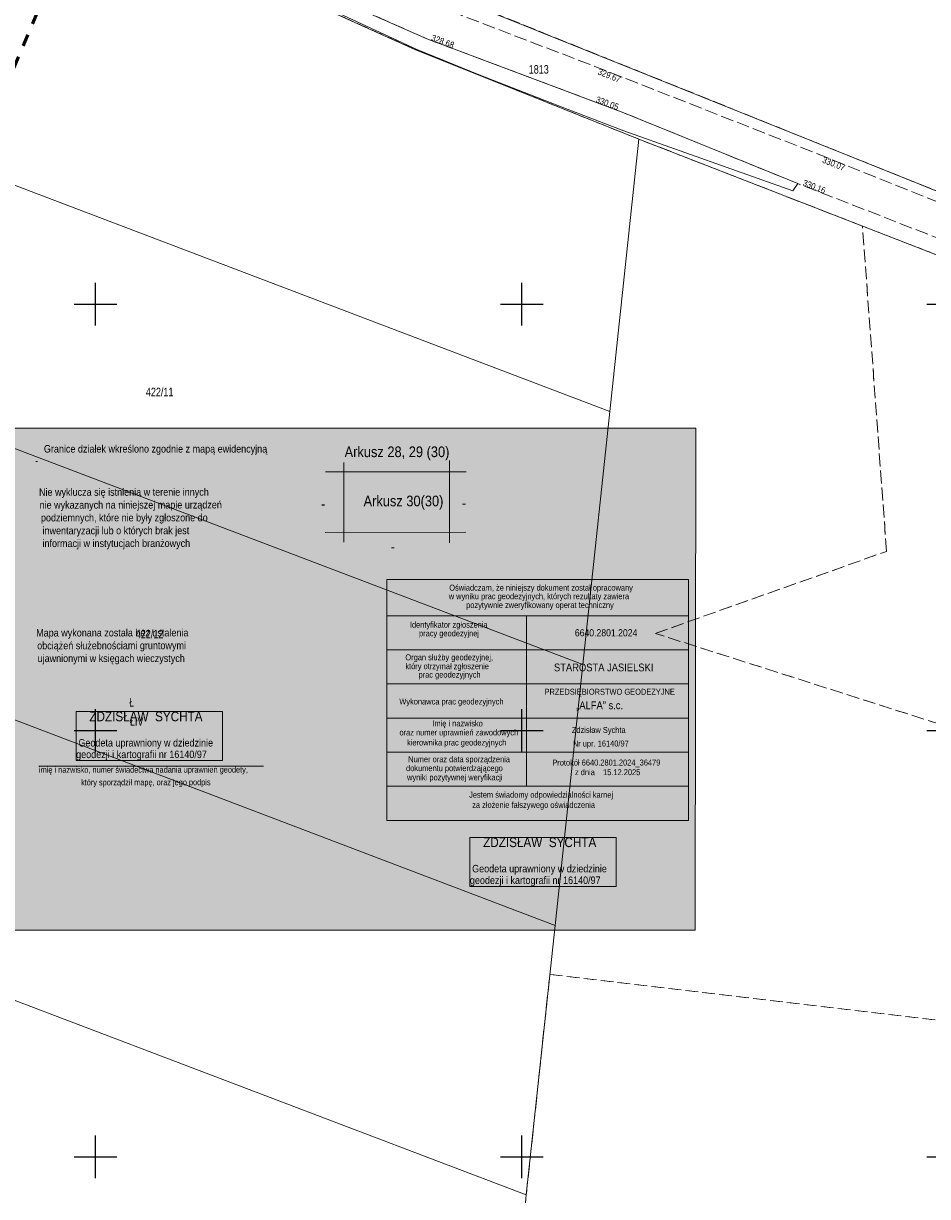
# Model space of a CAD drawing. Header units: metres. Extents: x 7523615 to 7533948, y 5492686 to 5502120.
# Tile 165 of 256: x 7531392 to 7531498, y 5496395 to 5496533. Entities that reach past the tile are written whole.
import ezdxf
from ezdxf.enums import TextEntityAlignment as Align

# ---------------------------------------------------------------- set-up
doc = ezdxf.new("R2010")
doc.units = ezdxf.units.M
for name, pattern in [('1.4_1.4', [2.8, 1.4, -1.4]), ('1.5_0.5', [2, 1.5, -0.5]), ('219-500', [0]), ('egkk-500', [2, 1.5, -0.5]), ('egug-500', [1, 0.5, -0.5])]:
    doc.linetypes.add(name, pattern=pattern)
doc.layers.get('0').update_dxf_attribs({"color": 2, "lineweight": 5})
doc.styles.get("Standard").update_dxf_attribs({"font": 'Working1250', "width": 0.75})

# ---------------------------------------------------------------- blocks, each defined once
blk = doc.blocks.new('203')
at = {"linetype": 'Continuous', "lineweight": 0}
h = blk.add_hatch(color=0, dxfattribs=at)
edge = h.paths.add_edge_path()
edge.add_arc((0, 0), 0.045, 0, 360)
blk = doc.blocks.new('PW01')
at = {"linetype": 'Continuous', "lineweight": 13}
h = blk.add_hatch(color=0, dxfattribs=at)
edge = h.paths.add_edge_path()
edge.add_arc((0, 0), 0.045, 0, 360)
blk = doc.blocks.new('RAMKA500K')
at = {"color": 0}
for p, q in [((197.5, 250), (202.5, 250)), ((200, 247.5), (200, 250)), ((247.5, 250), (252.5, 250)), ((250, 247.5), (250, 250)), ((297.5, 250), (302.5, 250)), ((200, 197.5), (200, 202.5)), ((250, 197.5), (250, 202.5)), ((197.5, 200), (202.5, 200)), ((247.5, 200), (252.5, 200)), ((297.5, 200), (302.5, 200)), ((200, 147.5), (200, 152.5)), ((250, 147.5), (250, 152.5)), ((197.5, 150), (202.5, 150)), ((247.5, 150), (252.5, 150)), ((297.5, 150), (302.5, 150)), ((200, 0), (200, 2.5)), ((250, 0), (250, 2.5)), ((197.5, 0), (202.5, 0)), ((247.5, 0), (252.5, 0)), ((297.5, 0), (302.5, 0))]:
    blk.add_line(p, q, dxfattribs=at)

msp = doc.modelspace()

# ---------------------------------------------------------------- hatches: boundary and pattern name
at = {"layer": 'Pieczątka na wyrysie', "linetype": 'CONTINUOUS', "lineweight": 13}
for points in [[(7531361.4, 5496426.58), (7531361.4, 5496485.48), (7531470.38, 5496485.48), (7531470.33, 5496426.58)], [(7531397.71, 5496446.47), (7531414.89, 5496446.47), (7531414.89, 5496452.23), (7531397.71, 5496452.23)], [(7531443.89, 5496431.71), (7531461.07, 5496431.71), (7531461.07, 5496437.47), (7531443.89, 5496437.47)]]:
    msp.add_hatch(color=0, dxfattribs=at).paths.add_polyline_path(points)

# ---------------------------------------------------------------- linework, layer by layer
at = {"layer": '217-kontur klasyfikacyjny', "color": 7, "linetype": 'egkk-500', "lineweight": 18, "flags": 128}
for points in [[(7531437.46, 5496529.9), (7531396.29, 5496548.47)], [(7531439.03, 5496537.25), (7531522.34, 5496503.76)], [(7531463.73, 5496519.36), (7531437.46, 5496529.9)], [(7531489.94, 5496509.18), (7531463.73, 5496519.36)], [(7531492.77, 5496471.02), (7531489.94, 5496509.18)], [(7531465.65, 5496461.4), (7531492.77, 5496471.02)], [(7531516.21, 5496445.26), (7531465.65, 5496461.4)], [(7531450.51, 5496395.56), (7531453.28, 5496421.4)], [(7531453.28, 5496421.4), (7531526.27, 5496412.76)], [(7531447.02, 5496362.78), (7531450.51, 5496395.56)]]:
    msp.add_lwpolyline(points, dxfattribs=at)
at = {"layer": '218-kontur użytku gruntowego', "color": 7, "linetype": 'egug-500', "lineweight": 18, "flags": 128}
for points in [[(7531437.46, 5496529.9), (7531396.29, 5496548.47)], [(7531439.03, 5496537.25), (7531522.34, 5496503.76)], [(7531463.73, 5496519.36), (7531437.46, 5496529.9)], [(7531489.94, 5496509.18), (7531463.73, 5496519.36)], [(7531492.77, 5496471.02), (7531489.94, 5496509.18)], [(7531489.94, 5496509.18), (7531523.77, 5496496.04)], [(7531465.65, 5496461.4), (7531492.77, 5496471.02)], [(7531516.21, 5496445.26), (7531465.65, 5496461.4)], [(7531450.51, 5496395.56), (7531453.28, 5496421.4)], [(7531453.28, 5496421.4), (7531526.27, 5496412.76)], [(7531447.02, 5496362.78), (7531450.51, 5496395.56)]]:
    msp.add_lwpolyline(points, dxfattribs=at)
at = {"layer": '219-działka ewidencyjna', "color": 3, "linetype": '219-500', "lineweight": 18, "flags": 128}
for points in [[(7531396.29, 5496548.47), (7531437.46, 5496529.9)], [(7531439.03, 5496537.25), (7531522.34, 5496503.76)], [(7531437.46, 5496529.9), (7531463.73, 5496519.36)], [(7531460.32, 5496487.44), (7531358.16, 5496526.27)], [(7531460.32, 5496487.44), (7531463.73, 5496519.36)], [(7531523.77, 5496496.04), (7531463.73, 5496519.36)], [(7531457.15, 5496457.73), (7531358.09, 5496495.39)], [(7531457.15, 5496457.73), (7531460.32, 5496487.44)], [(7531453.89, 5496427.15), (7531358.01, 5496463.6)], [(7531453.89, 5496427.15), (7531457.15, 5496457.73)], [(7531450.51, 5496395.56), (7531357.94, 5496430.75)], [(7531450.51, 5496395.56), (7531453.89, 5496427.15)]]:
    msp.add_lwpolyline(points, dxfattribs=at)
at = {"layer": 'jezdnia', "color": 7, "linetype": '1.5_0.5', "lineweight": 18, "flags": 128}
msp.add_lwpolyline([(7531949.83, 5496313.06), (7531950.51, 5496309.7), (7531942.57, 5496312.34), (7531930.19, 5496317.83), (7531908.35, 5496327.98), (7531883.83, 5496338.77), (7531853.39, 5496352.37), (7531827.65, 5496363.59), (7531785.72, 5496382.37), (7531751.28, 5496397.42), (7531716.69, 5496412.49), (7531686.07, 5496425.5), (7531650.04, 5496441.47), (7531623.52, 5496453.14), (7531599.38, 5496463.71), (7531584.06, 5496470.44), (7531575.03, 5496474.37), (7531552.15, 5496484.97), (7531529.91, 5496494.83), (7531506.59, 5496504.72), (7531482.36, 5496514.16), (7531461.76, 5496522.54), (7531438.85, 5496531.14), (7531425.64, 5496537.01), (7531411.51, 5496543.25), (7531397.65, 5496548.95), (7531385.7, 5496553.89), (7531373.89, 5496558.57), (7531366.44, 5496562.75), (7531358.08, 5496566.84), (7531359.43, 5496569.57), (7531366.97, 5496565.44), (7531376.55, 5496561.82), (7531386.68, 5496557.71), (7531399.81, 5496552.2), (7531413.85, 5496546.55), (7531425.13, 5496541.46), (7531440.73, 5496534.73), (7531458.56, 5496527.9), (7531485.24, 5496517.43), (7531504.85, 5496509.56), (7531532.58, 5496498.03), (7531548.95, 5496490.75), (7531578.29, 5496477.35), (7531585.31, 5496474.02), (7531601.98, 5496467.13), (7531621.68, 5496458.4), (7531651.51, 5496445.09), (7531682.05, 5496431.77), (7531719.17, 5496415.83), (7531749.95, 5496402.24), (7531789.65, 5496385.1), (7531822.59, 5496370.11), (7531866.41, 5496351.13), (7531883.75, 5496343.19), (7531911.14, 5496331.22), (7531928.52, 5496323.19), (7531945.95, 5496315.19)], close=True, dxfattribs=at)
at = {"layer": 'Pieczątka na wyrysie', "color": 7, "linetype": 'CONTINUOUS', "lineweight": 13, "flags": 128}
msp.add_lwpolyline([(7531361.4, 5496426.58), (7531361.4, 5496485.48), (7531470.38, 5496485.48), (7531470.33, 5496426.58)], close=True, dxfattribs=at)
for points in [[(7531429.12, 5496481.46), (7531429.12, 5496472.08)], [(7531441.5, 5496481.66), (7531441.51, 5496472.01)], [(7531443.46, 5496480.36), (7531426.96, 5496480.36)], [(7531443.41, 5496473.26), (7531426.92, 5496473.25)], [(7531393.33, 5496445.81), (7531419.68, 5496445.84)]]:
    msp.add_lwpolyline(points, dxfattribs=at)
at = {"layer": 'Pieczątka na wyrysie', "color": 1, "linetype": 'CONTINUOUS', "lineweight": 13, "flags": 128}
for points in [[(7531434.15, 5496467.71), (7531434.15, 5496439.47)], [(7531469.52, 5496467.71), (7531434.15, 5496467.71)], [(7531469.52, 5496467.71), (7531469.52, 5496439.47)], [(7531469.52, 5496463.47), (7531434.15, 5496463.47)], [(7531450.54, 5496443.47), (7531450.54, 5496463.47)], [(7531469.52, 5496459.47), (7531434.15, 5496459.47)], [(7531469.52, 5496455.47), (7531434.15, 5496455.47)], [(7531469.52, 5496451.47), (7531434.15, 5496451.47)], [(7531469.52, 5496447.47), (7531434.15, 5496447.47)], [(7531469.52, 5496443.47), (7531434.15, 5496443.47)], [(7531469.52, 5496439.47), (7531434.15, 5496439.47)]]:
    msp.add_lwpolyline(points, dxfattribs=at)
at = {"layer": 'Pieczątka na wyrysie', "color": 0, "linetype": 'CONTINUOUS', "lineweight": 13, "flags": 128}
for points in [[(7531397.71, 5496446.47), (7531414.89, 5496446.47), (7531414.89, 5496452.23), (7531397.71, 5496452.23)], [(7531443.89, 5496431.71), (7531461.07, 5496431.71), (7531461.07, 5496437.47), (7531443.89, 5496437.47)]]:
    msp.add_lwpolyline(points, close=True, dxfattribs=at)
at = {"layer": 'rów przydrożny (poligon)', "color": 7, "linetype": 'CONTINUOUS', "lineweight": 18, "flags": 128}
msp.add_lwpolyline([(7531358.81, 5496565.65), (7531364.88, 5496562.6), (7531373.89, 5496558.57), (7531385.7, 5496553.89), (7531397.65, 5496548.95), (7531411.51, 5496543.25), (7531425.64, 5496537.01), (7531438.85, 5496531.14), (7531461.76, 5496522.54), (7531482.36, 5496514.16), (7531481.76, 5496513.29), (7531461.95, 5496520.33), (7531454.9, 5496523.04), (7531445, 5496526.9), (7531437.59, 5496529.93), (7531429.09, 5496533.87), (7531416.42, 5496539.5), (7531411.31, 5496541.67), (7531396.51, 5496547.81), (7531381.11, 5496554.26), (7531371.42, 5496557.75), (7531366.04, 5496559.38), (7531362.05, 5496561.26), (7531358.09, 5496564.03)], close=True, dxfattribs=at)
at = {"layer": 'Zakres', "color": 5, "linetype": '1.4_1.4', "lineweight": 50, "flags": 128}
msp.add_lwpolyline([(7531743.27, 5499246.67), (7531674.19, 5499075.04), (7531617.16, 5499130.01), (7531497.22, 5499019.6), (7531360.69, 5498909.88), (7531137.38, 5498723.26), (7530837.96, 5498471.05), (7530827.29, 5498468.56), (7530555.83, 5498209.93), (7530490.21, 5498246.48), (7530415.42, 5498175.93), (7530370.97, 5498140.65), (7530313.12, 5498105.37), (7530175.54, 5498113.13), (7530201.64, 5498273.29), (7530135.32, 5498299.4), (7530095.81, 5498250.01), (7529934.94, 5498278.94), (7529886.55, 5498254.6), (7529886.96, 5498227.43), (7529861.56, 5498166.05), (7529795.24, 5498157.58), (7529752.2, 5498064.45), (7529512.79, 5498134.24), (7529497.7, 5498245.62), (7529418.48, 5498260.59), (7529163.77, 5498290.23), (7529123.55, 5498137.12), (7529361.33, 5498088.44), (7529468.57, 5498017.18), (7529499.62, 5497998.73), (7529568.05, 5497998.13), (7529612.5, 5497967.79), (7529759.26, 5497962.85), (7529731.04, 5497742.01), (7529837.62, 5497773.43), (7529926.26, 5498000.98), (7530249.5, 5497965.97), (7530399.55, 5498036.46), (7530504.33, 5498041.17), (7530550.19, 5498000.25), (7530485.28, 5497939.57), (7530567.12, 5497896.53), (7530578.58, 5497865.95), (7530414.96, 5497723.67), (7530456.35, 5497670.63), (7530620.04, 5497828.68), (7530672.25, 5497834.44), (7530708.23, 5497874.66), (7530802.89, 5497949.74), (7531291.02, 5497844.85), (7531633.86, 5497783.35), (7531723.76, 5497752.95), (7531716.74, 5497689.82), (7531638.86, 5497701.8), (7531607.99, 5497651.88), (7531593.17, 5497646.23), (7531554.37, 5497551.69), (7531542.2, 5497533.11), (7531433.37, 5497444.09), (7531365.28, 5497382.71), (7531307.01, 5497340.61), (7531265.62, 5497313.74), (7531154.14, 5497225.54), (7531069.47, 5497140.17), (7531095.58, 5497066.79), (7531227.52, 5497061.86), (7531269.85, 5497013.88), (7531267.74, 5496900.28), (7531245.86, 5496824.79), (7531285.37, 5496797.98), (7531257.86, 5496726.01), (7531235.28, 5496726.72), (7531225.4, 5496699.91), (7531197.11, 5496699.88), (7531185.19, 5496624.41), (7531253.8, 5496571.67), (7531243.22, 5496477.48), (7531256.45, 5496456.49), (7531351.7, 5496436.03), (7531399.67, 5496549.62), (7531437.77, 5496640.64), (7531396.85, 5496663.92), (7531455.59, 5496799.21), (7531464.06, 5496818.26), (7531468.64, 5496848.96), (7531480.28, 5496877.18), (7531555.07, 5497002.95), (7531557.66, 5497022.17), (7531504.63, 5497031.87), (7531386.27, 5497072.44), (7531447.65, 5497179.68), (7531472.88, 5497186.56), (7531542.73, 5497165.75), (7531534.96, 5497117.77), (7531587.88, 5497105.78), (7531625.63, 5497206.32), (7531717.2, 5497165.38), (7531739.28, 5497219.08), (7531634.8, 5497264.88), (7531650.32, 5497306.51), (7531689.66, 5497342.67), (7531724.67, 5497377.51), (7531750.16, 5497383.41), (7531790.73, 5497415.16), (7531807.49, 5497435.8), (7531857.05, 5497525.94), (7531880.16, 5497531.76), (7531912.79, 5497579.21), (7531951.42, 5497582.56), (7531983.17, 5497634.77), (7532010.16, 5497686.45), (7532022.45, 5497715.67), (7532045.96, 5497826.68), (7532028.32, 5497890.18), (7532058.84, 5497978.73), (7532130.81, 5498096.73), (7532169.26, 5498228.67), (7532173.67, 5498272.59), (7532173.45, 5498329.02), (7532174.2, 5498362.37), (7532178.84, 5498457.8), (7532136.75, 5498585.56), (7532124.81, 5498799.34), (7532152.62, 5498813.57), (7532125.69, 5499032.47), (7532124.99, 5499095.27), (7532200.95, 5499066.75), (7532264.33, 5499123.02), (7532116.22, 5499183.81), (7531993.34, 5499227.79), (7531913.61, 5499254.72), (7531816.6, 5499290.94), (7531739.75, 5499297.76), (7531571.83, 5499328.1), (7531549.25, 5499297.76), (7531536.55, 5499281.53), (7531425.08, 5499226.5), (7531439.19, 5499201.8), (7531552.78, 5499254.72), (7531607.81, 5499273.77), (7531677.13, 5499271.21)], close=True, dxfattribs=at)

# ---------------------------------------------------------------- block references
at = {"layer": '203-punkt graniczny', "color": 3, "linetype": 'CONTINUOUS', "lineweight": 18}
for p in [(7531437.46, 5496529.9), (7531463.73, 5496519.36), (7531460.32, 5496487.44), (7531457.15, 5496457.73), (7531453.89, 5496427.15), (7531450.51, 5496395.56)]:
    msp.add_blockref('203', p, dxfattribs=at)
at = {"layer": 'pikieta sztuczna', "color": 7, "linetype": 'CONTINUOUS', "lineweight": 13}
for p in [(7531438.85, 5496531.14), (7531458.56, 5496527.9), (7531461.76, 5496522.54), (7531485.24, 5496517.43), (7531482.36, 5496514.16)]:
    msp.add_blockref('PW01', p, dxfattribs=at)
at = {"layer": 'Wstawianie ramki sekcyjnej z opisem', "color": 7, "linetype": 'CONTINUOUS', "lineweight": 13}
for p in [(7531200, 5496500), (7531200, 5496250)]:
    msp.add_blockref('RAMKA500K', p, dxfattribs=at)

# ---------------------------------------------------------------- texts
at = {"layer": '209-oznaczenie konturu klasyfikacyjnego', "color": 7, "linetype": 'CONTINUOUS', "lineweight": 18, "width": 0.79}
msp.add_text('ŁIV', height=1, dxfattribs=at).set_placement((7531404.03, 5496451.57), align=Align.TOP_LEFT)
at = {"layer": '210-oznaczenie konturu użytku gruntowego', "color": 7, "linetype": 'CONTINUOUS', "lineweight": 18, "width": 0.79}
msp.add_text('Ł', height=1, dxfattribs=at).set_placement((7531403.93, 5496452.81))
at = {"layer": '211-numer działki ewidencyjnej', "color": 3, "linetype": 'CONTINUOUS', "lineweight": 18, "width": 0.79}
for s, p in [('1813', (7531450.8, 5496528.06)), ('422/11', (7531405.9, 5496490.22)), ('422/12', (7531404.71, 5496461.82))]:
    msp.add_text(s, height=1, dxfattribs=at).set_placement(p, align=Align.TOP_LEFT)
at = {"layer": 'Pieczątka na wyrysie', "color": 7, "linetype": 'CONTINUOUS', "lineweight": 13, "width": 0.903}
for s, p in [('Granice działek wkreślono zgodnie z mapą ewidencyjną', (7531407.03, 5496482.61)), ('-', (7531393.08, 5496481.23))]:
    msp.add_text(s, height=0.875, dxfattribs=at).set_placement(p, align=Align.CENTER)
at = {"layer": 'Pieczątka na wyrysie', "color": 7, "linetype": 'CONTINUOUS', "lineweight": 18, "width": 0.9}
for s, p in [('Arkusz 28, 29 (30)', (7531435.35, 5496482.7)), ('-', (7531434.86, 5496471.57))]:
    msp.add_text(s, height=1.25, dxfattribs=at).set_placement(p, align=Align.MIDDLE_CENTER)
at = {"layer": 'Pieczątka na wyrysie', "color": 7, "linetype": 'CONTINUOUS', "lineweight": 13, "width": 0.903}
for s, rotation, p in [('Nie wyklucza się istnienia w terenie innych', 0.053, (7531403.32, 5496477.54)), ('nie wykazanych na niniejszej mapie urządzeń', 0.053, (7531404.12, 5496476.04)), ('podziemnych, które nie były zgłoszone do', 0.053, (7531403.37, 5496474.54)), ('inwentaryzacji lub o których brak jest', 0.053, (7531402.38, 5496473.03)), ('informacji w instytucjach branżowych', 0.053, (7531402.43, 5496471.53)), ('Mapa wykonana została bez ustalenia', 0.054, (7531401.96, 5496461.04)), ('obciążeń służebnościami gruntowymi ', 0.054, (7531402.02, 5496459.54)), ('ujawnionymi w księgach wieczystych', 0.054, (7531401.83, 5496458.04))]:
    msp.add_text(s, height=0.875, rotation=rotation, dxfattribs=at).set_placement(p, align=Align.CENTER)
at = {"layer": 'Pieczątka na wyrysie', "color": 7, "linetype": 'CONTINUOUS', "lineweight": 18, "width": 0.9}
msp.add_text('-', height=1.25, dxfattribs=at).set_placement((7531426.93, 5496476.61), align=Align.MIDDLE_RIGHT)
at = {"layer": 'Pieczątka na wyrysie', "color": 7, "linetype": 'CONTINUOUS', "lineweight": 25, "width": 0.9}
msp.add_text('Arkusz 30(30)', height=1.25, dxfattribs=at).set_placement((7531436.11, 5496476.93), align=Align.MIDDLE_CENTER)
at = {"layer": 'Pieczątka na wyrysie', "color": 7, "linetype": 'CONTINUOUS', "lineweight": 18, "width": 0.9}
msp.add_text('-', height=1.25, dxfattribs=at).set_placement((7531442.96, 5496476.7), align=Align.MIDDLE_LEFT)
at = {"layer": 'Pieczątka na wyrysie', "color": 1, "linetype": 'CONTINUOUS', "lineweight": 13, "width": 0.903}
for s, p in [('Oświadczam, że niniejszy dokument został opracowany', (7531441.48, 5496466.41)), ('w wyniku prac geodezyjnych, których rezultaty zawiera', (7531441.42, 5496465.41)), ('pozytywnie zweryfikowany operat techniczny', (7531443.46, 5496464.37)), ('Identyfikator zgłoszenia ', (7531436.86, 5496462.07)), ('pracy geodezyjnej', (7531437.93, 5496461.05)), ('Organ służby geodezyjnej,', (7531436.33, 5496458.24)), ('który otrzymał zgłoszenie', (7531436.33, 5496457.2)), ('prac geodezyjnych', (7531437.88, 5496456.21)), ('Wykonawca prac geodezyjnych', (7531435.62, 5496453.06)), ('Imię i nazwisko', (7531439.5, 5496450.49)), ('oraz numer uprawnień zawodowych', (7531435.64, 5496449.43)), ('kierownika prac geodezyjnych', (7531436.53, 5496448.25)), ('Numer oraz data sporządzenia', (7531436.66, 5496446.29)), ('dokumentu potwierdzającego', (7531436.41, 5496445.24)), ('wyniki pozytywnej weryfikacji', (7531436.53, 5496444.16)), ('Jestem świadomy odpowiedzialności karnej', (7531443.81, 5496442.12)), ('za złożenie fałszywego oświadczenia', (7531444.17, 5496440.93))]:
    msp.add_text(s, height=0.7, dxfattribs=at).set_placement(p)
at = {"layer": 'Pieczątka na wyrysie', "color": 7, "linetype": 'CONTINUOUS', "lineweight": 25, "width": 0.903}
for s, height, p in [('6640.2801.2024', 0.84, (7531456.21, 5496461.05)), ('STAROSTA JASIELSKI', 0.91, (7531453.76, 5496456.95)), ('„ALFA” s.c.', 0.91, (7531456.37, 5496452.51))]:
    msp.add_text(s, height=height, dxfattribs=at).set_placement(p)
at = {"layer": 'Pieczątka na wyrysie', "color": 7, "linetype": 'CONTINUOUS', "lineweight": 13, "width": 0.903}
for s, p in [('PRZEDSIĘBIORSTWO GEODEZYJNE', (7531452.66, 5496454.2)), ('Zdzisław Sychta', (7531455.86, 5496449.72)), ('Nr upr. 16140/97', (7531455.98, 5496448.13)), ('Protokół 6640.2801.2024_36479', (7531453.57, 5496445.9)), ('z dnia    15.12.2025 ', (7531456.22, 5496444.77))]:
    msp.add_text(s, height=0.7, dxfattribs=at).set_placement(p)
at = {"layer": 'Pieczątka na wyrysie', "color": 172, "linetype": 'CONTINUOUS', "lineweight": 25, "width": 0.903}
for p in [(7531399.27, 5496451.09), (7531445.45, 5496436.33)]:
    msp.add_text('ZDZISŁAW  SYCHTA', height=1.137, dxfattribs=at).set_placement(p)
at = {"layer": 'Pieczątka na wyrysie', "color": 172, "linetype": 'CONTINUOUS', "lineweight": 13, "width": 0.903}
for s, p in [('Geodeta uprawniony w dziedzinie', (7531397.98, 5496448.13)), ('geodezji i kartografii nr 16140/97', (7531397.72, 5496446.77)), ('Geodeta uprawniony w dziedzinie', (7531444.16, 5496433.37)), ('geodezji i kartografii nr 16140/97', (7531443.9, 5496432.01))]:
    msp.add_text(s, height=0.875, dxfattribs=at).set_placement(p)
at = {"layer": 'Pieczątka na wyrysie', "color": 7, "linetype": 'CONTINUOUS', "lineweight": 18, "width": 0.796}
for s, p in [('imię i nazwisko, numer świadectwa nadania uprawnień geodety,', (7531405.61, 5496445.77)), ('który sporządził mapę, oraz jego podpis', (7531405.89, 5496444.29))]:
    msp.add_text(s, height=0.71, rotation=0.079, dxfattribs=at).set_placement(p, align=Align.TOP_CENTER)
at = {"layer": 'pikieta sztuczna-Atr2', "color": 7, "width": 0.9}
for s, rotation, p in [('328.68', 339.424, (7531439.3, 5496530.97)), ('330.05', 339.424, (7531458.59, 5496523.73)), ('330.16', 338.714, (7531482.87, 5496513.96))]:
    msp.add_text(s, height=0.75, rotation=rotation, dxfattribs=at).set_placement(p)
for s, rotation, p in [('329.67', 338.573, (7531459.1, 5496527.69)), ('330.07', 338.133, (7531485.44, 5496517.35))]:
    msp.add_text(s, height=0.75, rotation=rotation, dxfattribs=at).set_placement(p, align=Align.TOP_LEFT)

doc.saveas('drawing.dxf')
